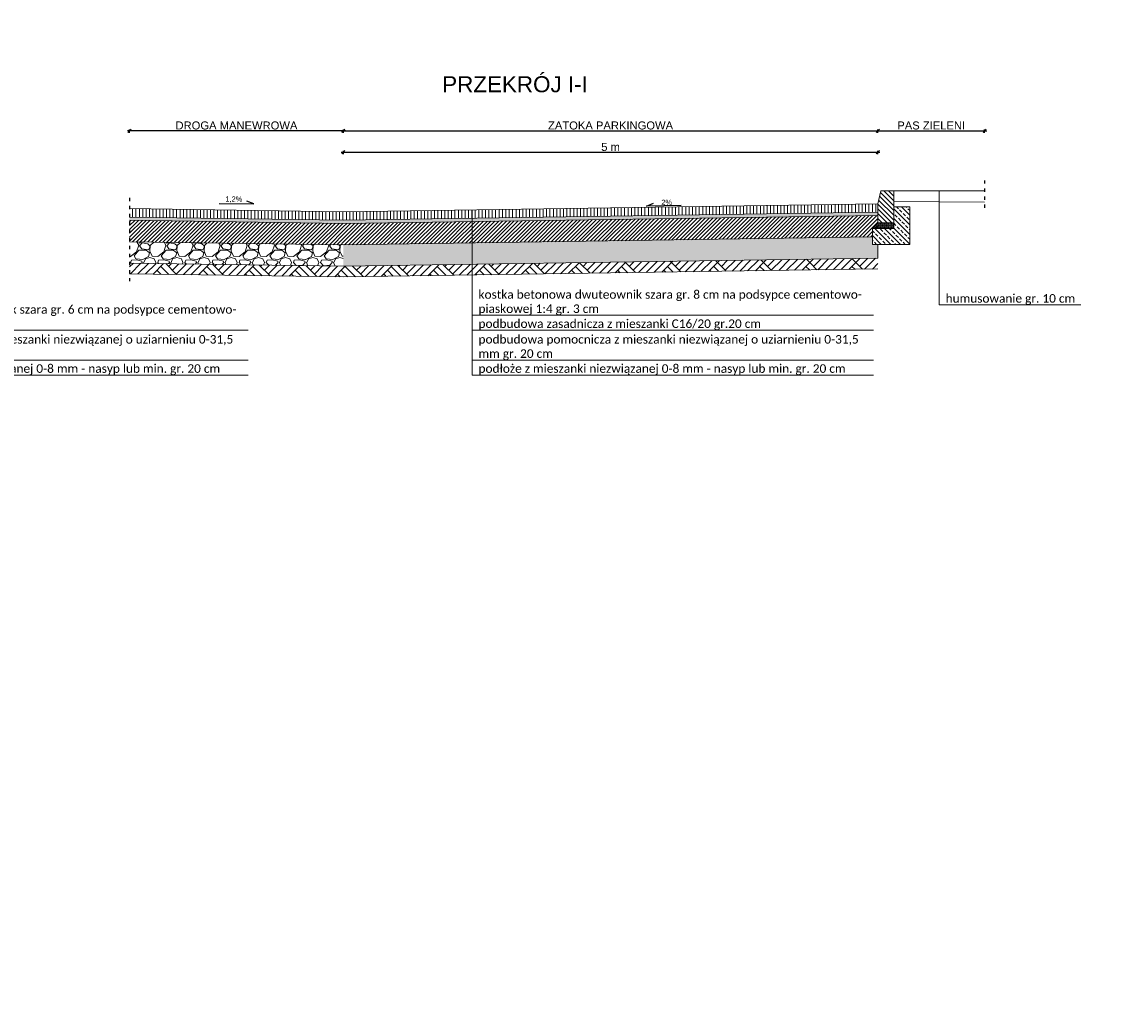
# Model space of a CAD drawing. Extents: x 8014 to 6635291, y -5609 to 5765892.
# Tile 153 of 158: x 6602459 to 6603485, y 5735956 to 5736884. Entities that reach past the tile are written whole.
import ezdxf
from ezdxf.enums import TextEntityAlignment as Align

# ---------------------------------------------------------------- set-up
doc = ezdxf.new("R2010")
doc.units = 0
doc.header["$PDSIZE"] = 0.75
doc.linetypes.add('ACAD_ISO03W100', pattern=[30, 12, -18])
doc.layers.get('0').update_dxf_attribs({"linetype": 'CONTINUOUS'})
doc.layers.get('Defpoints').update_dxf_attribs({"linetype": 'CONTINUOUS'})
doc.layers.add('a_zieleń', color=80, linetype='CONTINUOUS')
doc.layers.add('KFG-OPIS', color=7, linetype='CONTINUOUS', lineweight=0)
doc.layers.add('LSEC_____233', color=7, linetype='CONTINUOUS', lineweight=5)
doc.styles.add('Arial', font='arial.ttf')
doc.styles.add('calibri', font='calibri.ttf')
doc.styles.add('Style-SWISSLT_1250', font='SWISSLT_1250.shx')
doc.linetypes.add('ZIGZAG', pattern='A,0.00254,-5.08,[131,ltypeshp.shx,S=5.08,R=0,X=-5.08,Y=0],-10.16,[131,ltypeshp.shx,S=5.08,R=180,X=5.08,Y=0],-5.08', length=20.32254)
doc.dimstyles.new('1-50', dxfattribs={"dimtxt": 5, "dimasz": 3, "dimexe": 1.25, "dimexo": 0.625, "dimgap": 1, "dimtad": 1, "dimdec": 0, "dimrnd": 0.5, "dimtxsty": 'Arial', "dimblk": 'OBLIQUE', "dimcen": 2, "dimdle": 2, "dimclrd": 7, "dimclrt": 7, "dimadec": 0, "dimazin": 0, "dimtfac": 1, "dimtdec": 0, "dimtmove": 0, "dimatfit": 3, "dimldrblk": 'ARCHTICK', "dimfxl": 2, "dimfxlon": 1, "dimarcsym": 0})
pattern_1 = [(90, (6605893.2528, 5734661.0764), (-3.175, 2e-32), [])]
pattern_2 = [(45, (6603792.5113, 5735016.3493), (-1.7960512, 1.7960512), [])]
pattern_3 = [(228.01279, (6603638.3845, 5735464.8495), (-203.2, -228.6), [3.4172, -338.30484]), (184.96974, (6603636.0985, 5735462.3095), (304.7999999, 25.40000145), [5.86405, -580.5405]), (132.51045, (6603630.2565, 5735461.8015), (254.0000001, -279.3999999), [4.1348, -409.34723]), (267.27369, (6603620.3505, 5735455.4515), (25.40000005, 508), [5.34005, -528.66437]), (292.83365, (6603620.0965, 5735450.1175), (-127, 304.8), [5.23634, -518.39808]), (357.27369, (6603622.1285, 5735445.2915), (-508, 25.40000005), [5.34005, -528.66437]), (37.69424, (6603627.4625, 5735445.0375), (-330.2, -254), [7.06194, -699.13115]), (72.25533, (6603633.0505, 5735449.3555), (177.80000005, 558.8), [6.6672, -660.05257]), (121.429566, (6603635.0825, 5735455.7055), (-203.2, 330.2), [5.35813, -530.45546]), (175.23636, (6603632.2885, 5735460.2775), (279.4, -25.4), [6.11713, -299.73937]), (222.39744, (6603626.1925, 5735460.7855), (-304.8, -279.4), [7.91078, -783.16773]), (138.81407, (6603645.4965, 5735455.1975), (-177.8, 152.4), [2.70005, -267.30566]), (171.469234, (6603643.4645, 5735456.9755), (330.2, -50.7999999), [5.13682, -508.5464]), (225, (6603638.385, 5735457.738), (-5e-15, -25.4), [3.5921, -32.32893]), (203.1986, (6603636.6065, 5735460.7855), (127, 50.8), [1.9344, -191.50622]), (291.8014, (6603634.8285, 5735460.0235), (-25.4, 76.2), [2.73566, -134.04753]), (30.96376, (6603635.8445, 5735457.4835), (76.2, 50.8), [4.4432, -143.66298]), (161.56505, (6603639.6545, 5735459.7695), (50.8, -25.4), [3.21287, -77.109]), (16.38954, (6603620.0965, 5735460.0235), (254, 76.2), [4.50088, -445.58827]), (70.34618, (6603624.4145, 5735461.2935), (-101.6, -279.4), [3.776, -373.82216]), (293.1986, (6603639.6545, 5735464.8495), (-50.8, 127), [3.8688, -189.57184]), (343.61046, (6603641.1785, 5735461.2935), (-254, 76.2), [4.50088, -445.58827]), (339.44395, (6603620.0965, 5735444.2755), (-127, 50.8), [4.34035, -212.67734]), (294.77514, (6603624.1605, 5735442.7515), (-127.0000002, 279.4), [3.63672, -360.03593]), (66.8014, (6603639.9085, 5735439.4495), (50.8, 127), [3.8688, -189.57184]), (17.35402, (6603641.4325, 5735443.0055), (-330.2, -101.6), [4.25783, -421.52376]), (69.44395, (6603627.4625, 5735439.4495), (-50.8, -127), [2.17018, -214.84752]), (101.30993, (6603638.3845, 5735439.4495), (-25.4, 101.6), [1.29515, -128.21995]), (165.96376, (6603638.1305, 5735440.7195), (76.2, -25.4), [5.23634, -99.49055]), (186.00901, (6603633.0505, 5735441.9895), (254, 25.4), [4.85267, -480.41365]), (303.69007, (6603635.8445, 5735455.1975), (-25.4, 50.8), [3.66324, -87.91776]), (353.15723, (6603637.8765, 5735452.1495), (431.8, -50.8), [6.39557, -633.1601]), (60.9454, (6603644.2265, 5735451.3875), (-101.6, -177.8), [2.61508, -258.89392]), (90, (6603645.497, 5735453.674), (-25.4, 25.4), [1.524, -23.876]), (120.25644, (6603632.5425, 5735442.7515), (101.6, -177.8), [3.52867, -349.3394]), (48.01279, (6603630.7645, 5735445.7995), (203.2, 228.6), [6.83443, -334.88762]), (0, (6603635.337, 5735450.88), (25.4, 25.4), [6.604, -18.796]), (325.30485, (6603641.9405, 5735450.8795), (254.0000001, -177.7999999), [4.0161, -397.59317]), (254.0546, (6603645.2425, 5735448.5935), (-25.4, -101.6), [3.6983, -181.2165]), (207.645975, (6603644.2265, 5735445.0375), (-482.6, -254), [6.02145, -596.12464]), (175.42608, (6603638.8925, 5735442.2435), (-330.2, 25.4), [6.3703, -630.65846])]
pattern_4 = [(135, (638.875, 128.593), (-43.10522938, 6e-15), [30.48, -30.48]), (135, (642.467, 132.185), (-43.10522938, 6e-15), [30.48, -30.48]), (135, (646.06, 135.777), (-43.10522938, 6e-15), [30.48, -30.48]), (135, (649.65, 139.37), (-43.10522938, 6e-15), [30.48, -30.48]), (135, (653.243, 142.96), (-43.10522938, 6e-15), [30.48, -30.48]), (135, (656.835, 146.553), (-43.10522938, 6e-15), [30.48, -30.48]), (135, (660.428, 150.145), (-43.10522938, 6e-15), [30.48, -30.48]), (45, (617.322, 150.145), (43.10522938, 0), [30.48, -30.48]), (45, (613.73, 153.738), (43.10522938, 0), [30.48, -30.48]), (45, (610.138, 157.33), (43.10522938, 0), [30.48, -30.48]), (45, (606.546, 160.922), (43.10522938, 0), [30.48, -30.48]), (45, (602.954, 164.514), (43.10522938, 0), [30.48, -30.48]), (45, (599.362, 168.106), (43.10522938, 0), [30.48, -30.48]), (45, (595.77, 171.698), (43.10522938, 0), [30.48, -30.48])]
pattern_5 = [(38.072824, (6606395.9447, 5734976.0367), (-0.04178485, 0.97845763), [0, -0.77216, 0, -0.8636, 0, -0.8255]), (8.072824, (6606395.9447, 5734976.0367), (0.8846687, 1.44256677), [0, -0.41656, 0, -0.69596, 0, -0.2667]), (328.072824, (6606395.3199, 5734976.0305), (1.58187694, 0.01869012), [0, -0.254, 0, -0.9144, 0, -1.1938]), (318.072824, (6606395.3199, 5734976.0305), (1.5225791, 0.46110368), [0, -0.127, 0, -0.59944, 0, -0.6858])]

# ---------------------------------------------------------------- blocks, each defined once
blk = doc.blocks.new('_Oblique')
at = {"color": 0, "linetype": 'ByBlock', "lineweight": -2}
blk.add_line((-0.5, -0.5), (0.5, 0.5), dxfattribs=at)
blk = doc.blocks.new('*D833')
at = {"color": 7, "linetype": 'ByBlock', "lineweight": -2}
blk.add_line((6602757.9, 5736762.1), (6603261.9, 5736762.1), dxfattribs=at)
at = {"color": 0, "linetype": 'ByBlock', "lineweight": -2}
for p, q in [((6602759.9, 5736760.1), (6602759.9, 5736763.3)), ((6603259.9, 5736760.1), (6603259.9, 5736763.3))]:
    blk.add_line(p, q, dxfattribs=at)
at = {"layer": 'Defpoints', "color": 0}
for p in [(6603259.9, 5736762.1), (6602759.9, 5736725.5), (6603259.9, 5736727.5)]:
    blk.add_point(p, dxfattribs=at)
at = {"color": 7, "linetype": 'ByBlock', "lineweight": -2, "xscale": 3, "yscale": 3, "zscale": 3, "rotation": 180}
blk.add_blockref('_Oblique', (6602759.9, 5736762.1), dxfattribs=at)
at = {"color": 7, "linetype": 'ByBlock', "lineweight": -2, "xscale": 3, "yscale": 3, "zscale": 3}
blk.add_blockref('_Oblique', (6603259.9, 5736762.1), dxfattribs=at)
at = {"color": 7, "lineweight": -2, "insert": (6603009.9, 5736766.9), "char_height": 7.5, "attachment_point": 5, "style": 'Arial'}
blk.add_mtext('5 m', dxfattribs=at)
blk = doc.blocks.new('_Dot')
at = {"color": 0, "linetype": 'ByBlock', "lineweight": -2}
blk.add_line((-0.5, 0), (-1, 0), dxfattribs=at)
at = {"color": 0, "linetype": 'ByBlock', "const_width": 0.5}
blk.add_lwpolyline([(-0.25, 0, 1), (0.25, 0, 1)], format="xyb", close=True, dxfattribs=at)
blk = doc.blocks.new('*D834')
at = {"color": 7, "linetype": 'ByBlock', "lineweight": -2}
blk.add_line((6602757.9, 5736782.1), (6603261.9, 5736782.1), dxfattribs=at)
at = {"color": 0, "linetype": 'ByBlock', "lineweight": -2}
for p, q in [((6602759.9, 5736780.1), (6602759.9, 5736783.3)), ((6603259.9, 5736780.1), (6603259.9, 5736783.3))]:
    blk.add_line(p, q, dxfattribs=at)
at = {"layer": 'Defpoints', "color": 0}
for p in [(6603259.9, 5736782.1), (6602759.9, 5736731.5), (6603259.9, 5736727.5)]:
    blk.add_point(p, dxfattribs=at)
at = {"color": 7, "linetype": 'ByBlock', "lineweight": -2, "xscale": 3, "yscale": 3, "zscale": 3, "rotation": 180}
blk.add_blockref('_Oblique', (6602759.9, 5736782.1), dxfattribs=at)
at = {"color": 7, "linetype": 'ByBlock', "lineweight": -2, "xscale": 3, "yscale": 3, "zscale": 3}
blk.add_blockref('_Oblique', (6603259.9, 5736782.1), dxfattribs=at)
at = {"color": 7, "lineweight": -2, "insert": (6603009.9, 5736787), "char_height": 7.5, "attachment_point": 5, "style": 'Arial'}
blk.add_mtext('ZATOKA PARKINGOWA', dxfattribs=at)
blk = doc.blocks.new('*D836')
at = {"color": 7, "linetype": 'ByBlock', "lineweight": -2}
blk.add_line((6603257.9, 5736782.1), (6603361.9, 5736782.1), dxfattribs=at)
at = {"color": 0, "linetype": 'ByBlock', "lineweight": -2}
for p, q in [((6603259.9, 5736780.1), (6603259.9, 5736783.3)), ((6603359.9, 5736780.1), (6603359.9, 5736783.3))]:
    blk.add_line(p, q, dxfattribs=at)
at = {"layer": 'Defpoints', "color": 0}
for p in [(6603359.9, 5736782.1), (6603259.9, 5736727.5), (6603359.9, 5736727.5)]:
    blk.add_point(p, dxfattribs=at)
at = {"color": 7, "linetype": 'ByBlock', "lineweight": -2, "xscale": 3, "yscale": 3, "zscale": 3, "rotation": 180}
blk.add_blockref('_Oblique', (6603259.9, 5736782.1), dxfattribs=at)
at = {"color": 7, "linetype": 'ByBlock', "lineweight": -2, "xscale": 3, "yscale": 3, "zscale": 3}
blk.add_blockref('_Oblique', (6603359.9, 5736782.1), dxfattribs=at)
at = {"color": 7, "lineweight": -2, "insert": (6603309.9, 5736787), "char_height": 7.5, "attachment_point": 5, "style": 'Arial'}
blk.add_mtext('PAS ZIELENI', dxfattribs=at)
blk = doc.blocks.new('*D839')
at = {"color": 7, "linetype": 'ByBlock', "lineweight": -2}
blk.add_line((6602761.9, 5736782.1), (6602557.9, 5736782.1), dxfattribs=at)
at = {"color": 0, "linetype": 'ByBlock', "lineweight": -2}
for p, q in [((6602559.9, 5736780.1), (6602559.9, 5736783.3)), ((6602759.9, 5736780.1), (6602759.9, 5736783.3))]:
    blk.add_line(p, q, dxfattribs=at)
at = {"layer": 'Defpoints', "color": 0}
for p in [(6602559.9, 5736782.1), (6602559.9, 5736760.1), (6602759.9, 5736731.5)]:
    blk.add_point(p, dxfattribs=at)
at = {"color": 7, "linetype": 'ByBlock', "lineweight": -2, "xscale": 3, "yscale": 3, "zscale": 3, "rotation": 180}
blk.add_blockref('_Oblique', (6602559.9, 5736782.1), dxfattribs=at)
at = {"color": 7, "linetype": 'ByBlock', "lineweight": -2, "xscale": 3, "yscale": 3, "zscale": 3}
blk.add_blockref('_Oblique', (6602759.9, 5736782.1), dxfattribs=at)
at = {"color": 7, "lineweight": -2, "insert": (6602659.9, 5736787), "char_height": 7.5, "attachment_point": 5, "style": 'Arial'}
blk.add_mtext('DROGA MANEWROWA', dxfattribs=at)

msp = doc.modelspace()

# ---------------------------------------------------------------- hatches: boundary and pattern name
at = {"lineweight": 13}
h = msp.add_hatch(dxfattribs=at)
h.set_pattern_fill('ANSI31', color=256, style=0)
h.set_pattern_definition([(135, (6603400.014, 5736335.3634), (2.245064, 2.245064), [])])
h.paths.add_polyline_path([(6603274.857, 5736725.783), (6603274.857, 5736695.783), (6603259.857, 5736695.783), (6603259.857, 5736713.783), (6603262.857, 5736725.783)])
h = msp.add_hatch(dxfattribs=at)
h.set_pattern_fill('ANSI31', color=256, angle=135, style=0)
h.set_pattern_definition(pattern_1)
h.paths.add_polyline_path([(6602759.857, 5736706.283), (6603259.857, 5736713.783), (6603259.857, 5736705.783), (6602759.857, 5736698.283)])
h = msp.add_hatch(dxfattribs=at)
h.set_pattern_fill('ANSI31', color=256, angle=45, style=0)
h.set_pattern_definition(pattern_1)
h.paths.add_polyline_path([(6602759.857, 5736706.283), (6602559.857, 5736709.283), (6602559.857, 5736701.283), (6602759.857, 5736698.283)])
at = {"lineweight": 5}
h = msp.add_hatch(dxfattribs=at)
h.set_pattern_fill('AR-SAND', color=256, scale=0.02, angle=180.572824, style=0)
h.set_pattern_definition(pattern_5)
h.paths.add_polyline_path([(6603259.857, 5736705.783), (6602759.857, 5736698.283), (6602759.857, 5736695.283), (6603259.857, 5736702.783)])
at = {"lineweight": 13}
h = msp.add_hatch(dxfattribs=at)
h.set_pattern_fill('ANSI31', color=256, scale=0.8, style=0)
h.set_pattern_definition(pattern_2)
h.paths.add_polyline_path([(6603259.857, 5736702.783), (6602759.857, 5736695.283), (6602759.857, 5736675.283), (6603254.857, 5736682.708), (6603254.857, 5736690.783), (6603259.857, 5736690.783)])
h = msp.add_hatch(dxfattribs=at)
h.set_pattern_fill('ANSI33', color=256, style=0)
h.set_pattern_definition([(135, (6603678.798, 5736215.224), (4.49013, 4.49013), []), (135, (6603674.308, 5736215.224), (4.49013, 4.49013), [3.175, -1.5875])])
h.paths.add_polyline_path([(6603289.857, 5736675.783), (6603254.857, 5736675.783), (6603254.857, 5736690.783), (6603274.857, 5736690.783), (6603274.857, 5736710.783), (6603289.857, 5736710.783)])
at = {"lineweight": 5}
h = msp.add_hatch(dxfattribs=at)
h.set_pattern_fill('AR-SAND', color=256, scale=0.02, angle=359.427176, style=0)
h.set_pattern_definition(pattern_5)
h.paths.add_polyline_path([(6602559.857, 5736701.283), (6602759.857, 5736698.283), (6602759.857, 5736695.283), (6602559.857, 5736698.283)])
at = {"lineweight": 13}
h = msp.add_hatch(dxfattribs=at)
h.set_pattern_fill('ANSI31', color=256, scale=0.8, angle=180, style=0)
h.set_pattern_definition(pattern_2)
h.paths.add_polyline_path([(6602559.857, 5736698.283), (6602759.857, 5736695.283), (6602759.857, 5736675.283), (6602559.857, 5736678.283)])
h = msp.add_hatch(dxfattribs=at)
h.set_pattern_fill('CROSS', color=256, scale=0.1, style=0)
h.set_pattern_definition([(180, (6603419.4551, 5736327.6439), (-0.635, 0.635), [0.3175, -0.9525]), (90, (6603419.2963, 5736327.4852), (0.635, 0.635), [0.3175, -0.9525])])
h.paths.add_polyline_path([(6603274.857, 5736695.783), (6603274.857, 5736690.783), (6603254.857, 5736690.783), (6603259.857, 5736695.783)])
h = msp.add_hatch(dxfattribs=at)
h.set_pattern_fill('GRAVEL', color=256, style=0)
h.set_pattern_definition(pattern_3)
h.paths.add_polyline_path([(6603259.857, 5736675.783), (6603259.857, 5736662.783), (6602759.857, 5736655.283), (6602759.857, 5736675.283), (6603254.857, 5736682.708), (6603254.857, 5736675.783)])
h = msp.add_hatch(dxfattribs=at)
h.set_pattern_fill('GRAVEL', color=256, angle=180, style=0)
h.set_pattern_definition(pattern_3)
h.paths.add_polyline_path([(6602759.857, 5736675.283), (6602559.857, 5736678.283), (6602559.857, 5736658.283), (6602759.857, 5736655.283)])
at = {"linetype": 'ByBlock', "lineweight": -2, "transparency": 33554687}
h = msp.add_hatch(dxfattribs=at)
h.set_pattern_fill('AR-PARQ1', color=256, scale=0.1, angle=45)
h.set_pattern_definition(pattern_4)
h.paths.add_polyline_path([(6602759.857, 5736655.283), (6603259.857, 5736662.783), (6603259.857, 5736652.783), (6602759.857, 5736645.283)])
h = msp.add_hatch(dxfattribs=at)
h.set_pattern_fill('AR-PARQ1', color=256, scale=0.1, angle=135)
h.set_pattern_definition(pattern_4)
h.paths.add_polyline_path([(6602759.857, 5736655.283), (6602559.857, 5736658.283), (6602559.857, 5736648.283), (6602759.857, 5736645.283)])
at = {"layer": 'a_zieleń', "transparency": 33554687}
h = msp.add_hatch(dxfattribs=at)
h.set_pattern_fill('ANSI31', color=256, scale=2, angle=0.541558)
h.set_pattern_definition([(45.54155787, (6600987.53512, 5732094.77134), (-0.1784396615, 0.175097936), [])])
edge = h.paths.add_edge_path()
edge.add_line((6601184.523, 5731785.715), (6601184.767, 5731785.473))
edge.add_line((6601184.767, 5731785.473), (6601208.79, 5731802.27))
edge.add_line((6601208.79, 5731802.27), (6601211.05, 5731814.48))
edge.add_line((6601211.05, 5731814.48), (6601142.151, 5731813.823))
edge.add_arc((6601143.698, 5731819.102), 5.501, 253.660343, 270.547511)
edge.add_line((6601143.751, 5731813.601), (6601191.034, 5731814.053))
edge.add_arc((6601191.122, 5731812.113), 1.942, 359.837408, 92.593968, ccw=False)
edge.add_line((6601193.063, 5731812.108), (6601193.074, 5731811.004))
edge.add_line((6601193.074, 5731811.004), (6601197.383, 5731811.045))
edge.add_line((6601197.383, 5731811.045), (6601197.425, 5731806.621))
edge.add_line((6601197.425, 5731806.621), (6601199.732, 5731806.642))
edge.add_line((6601199.732, 5731806.642), (6601199.803, 5731799.171))
edge.add_line((6601199.803, 5731799.171), (6601197.516, 5731797.165))
edge.add_line((6601197.516, 5731797.165), (6601194.216, 5731797.133))
edge.add_line((6601194.216, 5731797.133), (6601194.251, 5731793.47))
edge.add_arc((6601191.538, 5731793.658), 2.72, 281.089447, 356.035789, ccw=False)
edge.add_line((6601192.061, 5731790.989), (6601185.152, 5731786.156))
edge.add_arc((71774552.687, -87417922.681), 113685689.918, 124.97904394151, 124.97904432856)
h.paths.add_polyline_path([(6601204.906, 5731809.178), (6601202.577, 5731808.579), (6601203.741, 5731808.879)], flags=16)

# ---------------------------------------------------------------- linework, layer by layer
at = {"linetype": 'ZIGZAG', "lineweight": 13, "ltscale": 0.1}
for p, q in [((6603359.857, 5736725.783), (6603274.857, 5736725.783)), ((6603359.857, 5736715.36), (6603274.857, 5736715.995))]:
    msp.add_line(p, q, dxfattribs=at)
at = {"linetype": 'ACAD_ISO03W100', "ltscale": 0.25}
for points in [[(6603359.857, 5736735.596), (6603359.857, 5736709.196)], [(6602559.857, 5736719.283), (6602559.857, 5736638.283)]]:
    msp.add_lwpolyline(points, dxfattribs=at)
at = {"lineweight": 13}
for points in [[(6603274.857, 5736725.783), (6603274.857, 5736695.783), (6603259.857, 5736695.783), (6603259.857, 5736713.783), (6603259.857, 5736713.783), (6603262.857, 5736725.783), (6603262.857, 5736725.783)], [(6603259.857, 5736713.783), (6603259.857, 5736695.783), (6603274.857, 5736695.783), (6603274.857, 5736725.783), (6603262.857, 5736725.783)], [(6603289.857, 5736675.783), (6603254.857, 5736675.783), (6603254.857, 5736675.783), (6603254.857, 5736690.783), (6603254.857, 5736690.783), (6603274.857, 5736690.783), (6603274.857, 5736710.783), (6603289.857, 5736710.783)], [(6603274.857, 5736690.783), (6603274.857, 5736695.783), (6603274.857, 5736710.783), (6603289.857, 5736710.783), (6603289.857, 5736675.783), (6603254.857, 5736675.783), (6603254.857, 5736690.783)], [(6603259.857, 5736695.783), (6603274.857, 5736695.783), (6603274.857, 5736690.783), (6603254.857, 5736690.783)]]:
    msp.add_lwpolyline(points, close=True, dxfattribs=at)
for points in [[(6602643.607, 5736713.899), (6602676.107, 5736713.669), (6602669.578, 5736716.289)], [(6603076.096, 5736712.196), (6603043.608, 5736711.642), (6603050.044, 5736714.483)]]:
    msp.add_lwpolyline(points)
for points in [[(6602759.857, 5736706.283), (6603259.857, 5736713.783)], [(6602759.857, 5736706.283), (6602559.857, 5736709.283)], [(6602759.857, 5736698.283), (6603259.857, 5736705.783)], [(6602759.857, 5736695.283), (6603259.857, 5736702.783)], [(6602759.857, 5736698.283), (6602559.857, 5736701.283)], [(6602759.857, 5736695.283), (6602559.857, 5736698.283)], [(6602759.857, 5736675.283), (6603254.857, 5736682.708)], [(6602759.857, 5736675.283), (6602559.857, 5736678.283)], [(6602759.857, 5736655.283), (6603259.857, 5736662.783), (6603259.857, 5736675.783)], [(6602759.857, 5736655.283), (6602559.857, 5736658.283)]]:
    msp.add_lwpolyline(points, dxfattribs=at)
at = {"layer": 'Defpoints', "lineweight": 13}
for points in [[(6602759.857, 5736645.283), (6603259.857, 5736652.783)], [(6602759.857, 5736645.283), (6602559.857, 5736648.283)]]:
    msp.add_lwpolyline(points, dxfattribs=at)
at = {"layer": 'KFG-OPIS', "color": 5, "ltscale": 25}
for points in [[(6602295.198, 5736755.476), (6602295.198, 5736595.436), (6602670.705, 5736595.436)], [(6602295.198, 5736755.476), (6602295.198, 5736567.443), (6602670.705, 5736567.443)], [(6602295.198, 5736755.476), (6602295.198, 5736553.446), (6602670.705, 5736553.446)], [(6603317.357, 5736725.783), (6603317.357, 5736619.09), (6603449.794, 5736619.09)], [(6602880.344, 5736708.09), (6602880.344, 5736609.432), (6603255.851, 5736609.432)], [(6602880.344, 5736708.09), (6602880.344, 5736567.443), (6603255.851, 5736567.443)], [(6602880.344, 5736708.09), (6602880.344, 5736595.436), (6603255.851, 5736595.436)], [(6602880.344, 5736703.744), (6602880.344, 5736553.446), (6603255.851, 5736553.446)]]:
    msp.add_lwpolyline(points, dxfattribs=at)

# ---------------------------------------------------------------- texts
at = {"lineweight": 35, "style": 'Arial'}
msp.add_text('PRZEKRÓJ I-I', height=15, dxfattribs=at).set_placement((6602920.495, 5736825.637), align=Align.MIDDLE_CENTER)
at = {"layer": 'KFG-OPIS', "color": 5, "char_height": 7.998, "width": 369.50844, "attachment_point": 7, "style": 'calibri'}
for s, insert in [('kostka betonowa dwuteownik szara gr. 8 cm na podsypce cementowo- piaskowej 1:4 gr. 3 cm', (6602886.343, 5736609.432)), ('humusowanie gr. 10 cm', (6603323.355, 5736619.09)), ('kostka betonowa dwuteownik szara gr. 6 cm na podsypce cementowo- piaskowej 1:4 gr. 3 cm', (6602301.196, 5736595.436)), ('podbudowa zasadnicza z mieszanki C16/20 gr.20 cm', (6602886.343, 5736595.436)), ('podbudowa pomocnicza z mieszanki niezwiązanej o uziarnieniu 0-31,5 mm gr. 15 cm', (6602301.196, 5736567.443)), ('podbudowa pomocnicza z mieszanki niezwiązanej o uziarnieniu 0-31,5 mm gr. 20 cm', (6602886.343, 5736567.443)), ('podłoże z mieszanki niezwiązanej 0-8 mm - nasyp lub min. gr. 20 cm', (6602301.196, 5736553.446)), ('podłoże z mieszanki niezwiązanej 0-8 mm - nasyp lub min. gr. 20 cm', (6602886.343, 5736553.446))]:
    msp.add_mtext(s, dxfattribs=dict(at, insert=insert))
at = {"layer": 'LSEC_____233', "color": 7, "linetype": 'Continuous', "lineweight": 5, "style": 'Style-SWISSLT_1250'}
for s, rotation, p in [('1,2%%%', 359.42711, (6602649.487, 5736718.247)), ('2%%%', 1.145812, (6603057.37, 5736715.009))]:
    msp.add_text(s, height=5, rotation=rotation, dxfattribs=at).set_placement(p, align=Align.MIDDLE_LEFT)

# ---------------------------------------------------------------- dimensions: what is measured, and where the dimension line sits
at = {"linetype": 'ByBlock', "lineweight": -2}
for base, p1, p2, text, picture, middle in [((6602559.857, 5736782.081), (6602759.857, 5736731.483), (6602559.857, 5736760.081), 'DROGA MANEWROWA', '*D839', (6602659.857, 5736786.961)), ((6603359.857, 5736782.081), (6603259.857, 5736727.483), (6603359.857, 5736727.483), 'PAS ZIELENI', '*D836', (6603309.857, 5736786.959))]:
    dim = msp.add_linear_dim(base=base, p1=p1, p2=p2, text=text, dimstyle='1-50', override={"dimtxt": 7.5, "dimdec": 2, "dimlfac": 0.01, "dimrnd": 0.01, "dimpost": ' m', "dimtxsty": 'Arial', "dimtmove": 1, "dimldrblk": 'Dot'}, dxfattribs=at)
    dim.commit()
    dim.dimension.update_dxf_attribs({"geometry": picture, "text_midpoint": middle})
dim = msp.add_linear_dim(base=(6603259.857, 5736782.081), p1=(6602759.857, 5736731.483), p2=(6603259.857, 5736727.483), text='ZATOKA PARKINGOWA', dimstyle='1-50', override={"dimtxt": 7.5, "dimdec": 2, "dimlfac": 0.01, "dimrnd": 0.01, "dimpost": ' m', "dimtxsty": 'Arial', "dimtmove": 1, "dimldrblk": 'Dot'}, dxfattribs=at)
dim.commit()
dim.dimension.update_dxf_attribs({"geometry": '*D834', "text_midpoint": (6603009.857, 5736782.081), "dimtype": 160})
dim = msp.add_linear_dim(base=(6603259.857, 5736762.081), p1=(6602759.857, 5736725.481), p2=(6603259.857, 5736727.483), dimstyle='1-50', override={"dimtxt": 7.5, "dimdec": 2, "dimlfac": 0.01, "dimrnd": 0.01, "dimpost": ' m', "dimtxsty": 'Arial', "dimtmove": 1, "dimldrblk": 'Dot'}, dxfattribs=at)
dim.commit()
dim.dimension.update_dxf_attribs({"geometry": '*D833', "text_midpoint": (6603009.857, 5736762.081), "dimtype": 160})

doc.saveas('drawing.dxf')
